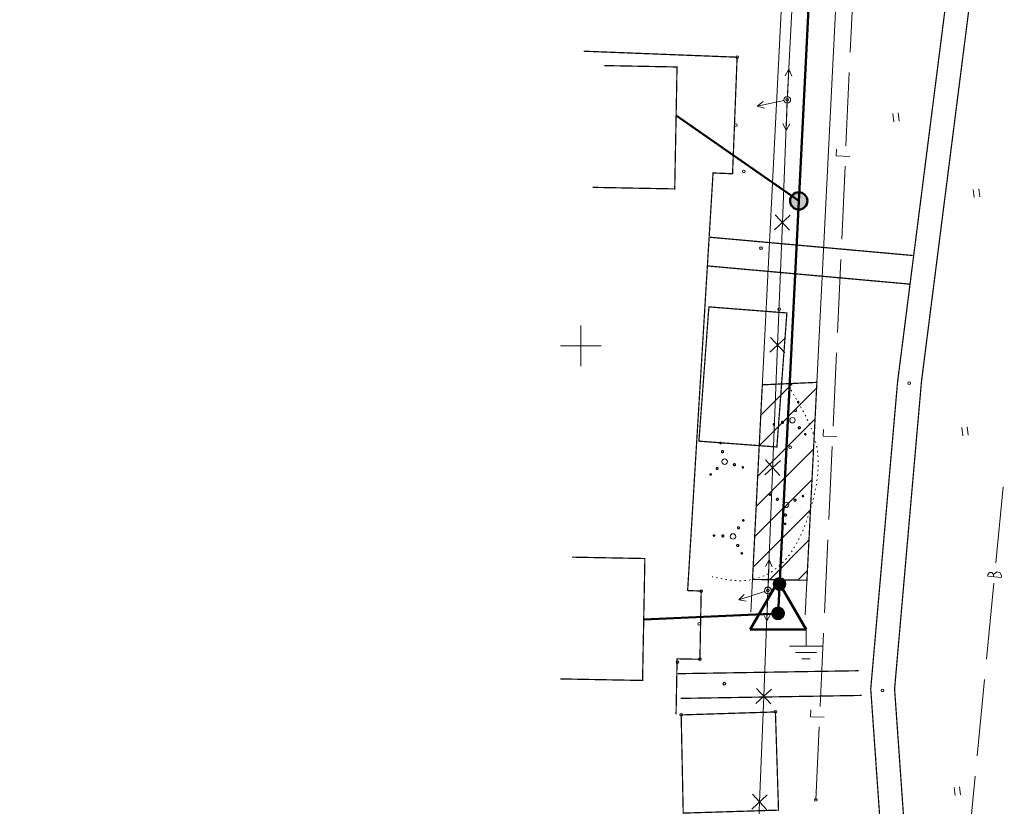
# Model space of a CAD drawing. Header units: millimetres. Extents: x 0 to 1188, y 0 to 841.
# Tile 3 of 76: x 0 to 145, y 183 to 299. Entities that reach past the tile are written whole.
import ezdxf

# ---------------------------------------------------------------- set-up
doc = ezdxf.new("R2010")
doc.units = ezdxf.units.MM
for name, pattern in [('K5LT32789', [0]), ('K5LT32797', [0]), ('K5LT32809', [0]), ('K5LT32813', [0]), ('K5LT32814', [0]), ('K5LT32815', [3.5, 2.5, -1]), ('K5LT32816', [3.2000000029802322, 3, -0.2000000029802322]), ('K5LT32817', [0.7000000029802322, 0.2000000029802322, -0.5]), ('K5LT32819', [0]), ('K5LT32824', [0]), ('K5LT32826', [1, 0.5, -0.5]), ('K5LT_BASIC', [0]), ('K5LT_THIN', [0])]:
    doc.linetypes.add(name, pattern=pattern)
doc.layers.add('Системный слой', color=7, linetype='Continuous')
doc.styles.add('KDIMTEXTSTYLE', font='GOST_AU.SHX', dxfattribs={"width": 0.96, "oblique": 15, "height": 5})
doc.dimstyles.new('KDIMSTYLE (0.00)', dxfattribs={"dimtxt": 5, "dimasz": 1, "dimexe": 2, "dimexo": 0, "dimgap": 1, "dimtad": 1, "dimlfac": 500, "dimtxsty": 'KDIMTEXTSTYLE', "dimsah": 1, "dimcen": 0, "dimdle": 1, "dimadec": 0, "dimazin": 0, "dimtfac": 0.667, "dimtmove": 0, "dimatfit": 3, "dimfxl": 1, "dimtvp": 1, "dimtolj": 1, "dimtzin": 0, "dimarcsym": 0})

# ---------------------------------------------------------------- blocks, each defined once
blk = doc.blocks.new('KDIMARROW_03')
at = {"layer": 'Системный слой', "color": 0, "linetype": 'K5LT_THIN', "lineweight": 18}
for p, q in [((-1.060500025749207, -1.060500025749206), (1.060500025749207, 1.060500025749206)), ((0, 0), (-1, 0)), ((0, 0), (2, -2.449212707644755e-16))]:
    blk.add_line(p, q, dxfattribs=at)
blk = doc.blocks.new('U11')
at = {"layer": 'Системный слой', "color": 1, "linetype": 'K5LT32809', "lineweight": 18, "true_color": 0xff0000}
for p, q in [((107.5363561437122, 211.5975996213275), (126.0814426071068, 579.8480196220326)), ((115.526230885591, 211.1952296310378), (134.0713173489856, 579.445649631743))]:
    blk.add_line(p, q, dxfattribs=at)
blk = doc.blocks.new('U17')
at = {"layer": 'Системный слой', "color": 7, "linetype": 'K5LT32813', "lineweight": 18}
for p, q in [((114.6864957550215, 321.5428258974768), (112.8837237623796, 286.8840992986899)), ((112.8837237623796, 286.8840992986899), (112.172652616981, 268.8562050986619)), ((113.3170627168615, 269.9137633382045), (111.0282425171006, 267.7986468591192)), ((111.1150943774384, 270.0006151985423), (113.2302108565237, 267.7117949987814)), ((112.172652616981, 268.8562050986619), (111.4615814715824, 250.8283108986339)), ((110.4040232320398, 251.9727209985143), (112.5191397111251, 249.6839007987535)), ((111.4615814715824, 250.8283108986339), (110.0394393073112, 214.7725257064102)), ((112.6059915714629, 251.8858691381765), (110.317171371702, 249.7707526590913)), ((111.8949204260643, 233.8579749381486), (109.6061002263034, 231.7428584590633)), ((109.6929520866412, 233.9448267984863), (111.8080685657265, 231.6560065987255)), ((110.0394393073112, 214.7725257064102), (109.4259954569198, 199.2197910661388)), ((110.5704055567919, 200.2773493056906), (108.2815853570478, 198.1622328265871)), ((108.3684372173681, 200.3642011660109), (110.4835536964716, 198.0753809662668)), ((109.4259954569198, 199.2197910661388), (108.8125516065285, 183.6670564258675)), ((109.9569617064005, 184.7246146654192), (107.6681415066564, 182.6094981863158)), ((107.7549933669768, 184.8114665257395), (109.8701098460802, 182.5226463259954)), ((108.8125516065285, 183.6670564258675), (107.5856638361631, 152.5615853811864))]:
    blk.add_line(p, q, dxfattribs=at)
blk = doc.blocks.new('U22')
at = {"layer": 'Системный слой', "color": 11, "linetype": 'K5LT32824', "lineweight": 18, "true_color": 0xff8040}
for p, q in [((122.1508700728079, 293.8853001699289), (122.6439391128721, 304.6258509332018)), ((121.5202242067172, 280.1479056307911), (122.0132932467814, 290.888456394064)), ((120.082678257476, 278.6352892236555), (120.1285371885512, 279.6342369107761)), ((122.0805739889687, 278.5435713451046), (120.082678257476, 278.6352892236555)), ((120.8895783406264, 266.4105110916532), (121.3826473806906, 277.1510618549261)), ((120.2589324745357, 252.6731165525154), (120.7520015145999, 263.4136673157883)), ((119.628286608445, 238.9357220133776), (120.1213556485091, 249.6762727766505)), ((118.1907406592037, 237.423105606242), (118.236599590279, 238.4220532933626)), ((120.1886363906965, 237.3313877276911), (118.1907406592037, 237.423105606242)), ((118.9976407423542, 225.1983274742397), (119.4907097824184, 235.9388782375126)), ((118.3669948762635, 211.4609329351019), (118.8600639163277, 222.2014836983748)), ((117.7363490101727, 197.7235383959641), (118.2294180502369, 208.464089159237)), ((116.2988030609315, 196.2109219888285), (116.3446619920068, 197.2098696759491)), ((118.2966987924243, 196.1192041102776), (116.2988030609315, 196.2109219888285)), ((117.105703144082, 183.9861438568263), (117.5987721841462, 194.7266946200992))]:
    blk.add_line(p, q, dxfattribs=at)
blk = doc.blocks.new('U24')
at = {"layer": 'Системный слой', "color": 5, "linetype": 'K5LT32819', "lineweight": 18, "true_color": 0x0000ff}
for p, q in [((143.5731890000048, 218.8239158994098), (144.6638063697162, 230.0201487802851)), ((142.3995453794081, 217.0898873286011), (142.6165668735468, 217.3870155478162)), ((142.6165668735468, 217.3870155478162), (142.9842475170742, 217.400959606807)), ((142.9842475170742, 217.400959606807), (143.2231500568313, 217.1211220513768)), ((143.7136320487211, 217.502463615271), (143.3034751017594, 217.2082842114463)), ((144.1987430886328, 217.3630449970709), (143.7136320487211, 217.502463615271)), ((144.3901238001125, 216.8959864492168), (144.1987430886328, 217.3630449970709)), ((142.1917203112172, 204.6418153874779), (143.2823376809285, 215.8380482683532)), ((142.3995453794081, 217.0898873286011), (142.3756728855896, 216.8448132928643)), ((143.3709620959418, 216.7478628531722), (142.3756728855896, 216.8448132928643)), ((143.2361146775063, 216.9892582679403), (143.2140890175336, 216.7631437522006)), ((143.2231500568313, 217.1211220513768), (143.2361146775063, 216.9892582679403)), ((143.3034751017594, 217.2082842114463), (143.2361146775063, 216.9892582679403)), ((143.3709620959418, 216.7478628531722), (144.366251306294, 216.65091241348)), ((144.3901238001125, 216.8959864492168), (144.366251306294, 216.65091241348)), ((140.8102516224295, 190.459714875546), (141.9008689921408, 201.6559477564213)), ((139.4287829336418, 176.2776143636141), (140.5194003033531, 187.4738472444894))]:
    blk.add_line(p, q, dxfattribs=at)
blk = doc.blocks.new('U102')
at = {"layer": 'Системный слой', "color": 7, "linetype": 'K5LT_BASIC', "lineweight": 50}
for p, q in [((111.5312935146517, 216.1512450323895), (107.4134895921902, 209.018999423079)), ((115.6490974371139, 209.0189994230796), (111.5312935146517, 216.1512450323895)), ((107.4134895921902, 209.018999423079), (115.6490974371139, 209.0189994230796))]:
    blk.add_line(p, q, dxfattribs=at)
blk = doc.blocks.new('U105')
at = {"layer": 'Системный слой'}
h = blk.add_hatch(color=7, dxfattribs=at)
h.paths.add_polyline_path([(111.7485750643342, 215.7109818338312), (111.3060074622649, 214.9852863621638), (111.3513407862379, 214.9595133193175), (111.3981692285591, 214.9365686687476), (111.4463165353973, 214.9165387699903), (111.4956014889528, 214.8994990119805), (111.5458385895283, 214.8855135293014), (111.5968387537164, 214.8746349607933), (111.6484100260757, 214.8669042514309), (111.7003583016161, 214.862350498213), (111.7524880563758, 214.8609908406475), (111.8046030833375, 214.8628303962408), (111.8565072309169, 214.8678622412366), (111.9080051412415, 214.8760674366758), (111.9589029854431, 214.887415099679), (112.009009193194, 214.9018625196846), (112.0581351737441, 214.9193553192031), (112.1060960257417, 214.9398276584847), (112.1527112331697, 214.9632024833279), (112.1978053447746, 214.9893918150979), (112.2412086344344, 215.0182970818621), (112.2827577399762, 215.0498094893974), (112.3222962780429, 215.0838104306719), (112.3596754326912, 215.1201719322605), (112.3947545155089, 215.1587571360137), (112.4274014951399, 215.1994208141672), (112.4574934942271, 215.2420099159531), (112.4849172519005, 215.2863641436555), (112.5095695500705, 215.3323165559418), (112.5313576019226, 215.3796941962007), (112.5501994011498, 215.4283187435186), (112.5660240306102, 215.4780071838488), (112.5787719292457, 215.5285724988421), (112.5883951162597, 215.5798243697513), (112.5948573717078, 215.6315698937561), (112.5981343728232, 215.6836143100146), (112.5982137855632, 215.7357617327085), (112.5950953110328, 215.7878158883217), (112.5887906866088, 215.8395808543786), (112.5793236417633, 215.8908617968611), (112.5667298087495, 215.9414657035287), (112.5510565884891, 215.9912021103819), (112.5323629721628, 216.0398838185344), (112.5107193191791, 216.0873275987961), (112.4862070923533, 216.1333548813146), (112.4589185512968, 216.1777924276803), (112.4289564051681, 216.2204729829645), (112.3964334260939, 216.2612359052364), (112.3614720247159, 216.2999277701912), (112.3242037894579, 216.336402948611), (112.284768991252, 216.3705241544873), (112.2433160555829, 216.4021629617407), (112.2000010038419, 216.4312002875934), (112.1937969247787, 216.4350519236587)])
h.paths.add_polyline_path([(110.898931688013, 215.6863620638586), (110.9020403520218, 215.6343073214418), (110.9083352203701, 215.5825411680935), (110.9177926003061, 215.5312584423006), (110.9303768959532, 215.4806521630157), (110.9460407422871, 215.4309128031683), (110.9647251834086, 215.3822275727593), (110.9863598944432, 215.334779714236), (111.0108634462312, 215.2887478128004), (111.0381436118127, 215.2443051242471), (111.0680977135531, 215.2016189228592), (111.1006130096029, 215.1608498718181), (111.1355671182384, 215.1221514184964), (111.172828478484, 215.0856692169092), (111.2122568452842, 215.0515405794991), (111.2537038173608, 215.0198939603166), (111.2970133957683, 214.9908484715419), (111.3059808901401, 214.985302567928), (111.7485750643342, 215.7109818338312), (112.1937969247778, 216.4350519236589), (112.1485582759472, 216.4609907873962), (112.1018141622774, 216.484106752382), (112.0537405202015, 216.5043128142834), (112.0045182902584, 216.521532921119), (111.954332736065, 216.5357022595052), (111.9033727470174, 216.5467674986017), (111.851830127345, 216.5546869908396), (111.7998988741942, 216.5594309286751), (111.7477744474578, 216.5609814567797), (111.6956530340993, 216.5593327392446), (111.6437308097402, 216.554490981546), (111.5922032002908, 216.5464744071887), (111.5412641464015, 216.5353131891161), (111.4911053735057, 216.5210493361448), (111.4419156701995, 216.5037365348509), (111.3938801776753, 216.4834399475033), (111.3471796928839, 216.4602359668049), (111.3019899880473, 216.4342119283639), (111.2584811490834, 216.4054657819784), (111.2168169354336, 216.3741057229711), (111.1771541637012, 216.3402497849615), (111.1396421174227, 216.3040253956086), (111.1044219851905, 216.2655688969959), (111.0716263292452, 216.2250250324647), (111.0413785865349, 216.1825464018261), (111.0137926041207, 216.1382928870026), (110.9889722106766, 216.0924310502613), (110.9670108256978, 216.0451335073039), (110.9479911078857, 215.9965782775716), (110.931984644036, 215.9469481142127), (110.9190516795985, 215.8964298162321), (110.9092408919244, 215.8452135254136), (110.9025892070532, 215.7934920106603), (110.8991216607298, 215.7414599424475), (110.8988513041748, 215.6893131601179)])
at = {"layer": 'Системный слой', "color": 7, "linetype": 'K5LT_THIN', "lineweight": 18}
blk.add_line((111.5306965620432, 211.7169201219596), (111.7485750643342, 215.7109818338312), dxfattribs=at)
at = {"layer": 'Системный слой', "color": 7, "linetype": 'K5LT_BASIC', "lineweight": 50}
blk.add_circle((111.7485750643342, 215.7109818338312), 0.8500000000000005, dxfattribs=at)
blk = doc.blocks.new('U104')
at = {"layer": 'Системный слой'}
blk.add_blockref('U105', (0, 0), dxfattribs=at)
blk = doc.blocks.new('U103')
at = {"layer": 'Системный слой'}
h = blk.add_hatch(color=7, dxfattribs=at)
h.paths.add_polyline_path([(111.5312935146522, 211.396414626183), (112.3535726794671, 211.6117213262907), (112.3388223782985, 211.661739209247), (112.3210326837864, 211.7107584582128), (112.3002705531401, 211.7585945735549), (112.2766141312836, 211.8050675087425), (112.2501524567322, 211.8500023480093), (112.2209851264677, 211.8932299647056), (112.1892219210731, 211.93458765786), (112.1549823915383, 211.9739197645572), (112.1183954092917, 212.0110782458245), (112.0795986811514, 212.0459232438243), (112.0387382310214, 212.0783236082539), (111.9959678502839, 212.1081573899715), (111.9514485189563, 212.1353122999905), (111.9053477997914, 212.1596861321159), (111.857839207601, 212.1811871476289), (111.8091015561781, 212.199734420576), (111.759318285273, 212.2152581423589), (111.70867677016, 212.2276998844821), (111.65736761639, 212.237012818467), (111.6055839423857, 212.2431618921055), (111.5535206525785, 212.246123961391), (111.5013737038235, 212.2458878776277), (111.4493393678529, 212.2424545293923), (111.3976134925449, 212.2358368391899), (111.3463907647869, 212.2260597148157), (111.2958639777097, 212.2131599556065), (111.2462233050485, 212.197186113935), (111.1976555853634, 212.1781983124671), (111.1503436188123, 212.1562680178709), (111.1044654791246, 212.1314777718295), (111.0601938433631, 212.1039208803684), (111.017695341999, 212.0737010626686), (110.9771299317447, 212.0409320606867), (110.9386502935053, 212.0057372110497), (110.9024012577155, 211.9682489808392), (110.8685192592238, 211.9286084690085), (110.837131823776, 211.8869648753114), (110.8083570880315, 211.8434749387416), (110.7823033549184, 211.7983023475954), (110.7590686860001, 211.7516171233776), (110.7387405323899, 211.7035949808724), (110.7213954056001, 211.6544166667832), (110.7070985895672, 211.6042672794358), (110.6959038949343, 211.5533355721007), (110.6878534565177, 211.5018132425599), (110.6829775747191, 211.4498942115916), (110.6812946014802, 211.3977738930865), (110.6828108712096, 211.3456484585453), (110.6875206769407, 211.2937140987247), (110.6954062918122, 211.2421662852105), (110.7064380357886, 211.1911990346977), (110.7082314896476, 211.1841202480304)])
h.paths.add_polyline_path([(112.1600779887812, 210.8244617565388), (112.193967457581, 210.8640958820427), (112.2253627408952, 210.9057335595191), (112.2541456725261, 210.9492180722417), (112.2802079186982, 210.994385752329), (112.3034513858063, 211.0410665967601), (112.3237885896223, 211.0890849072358), (112.3411429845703, 211.1382599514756), (112.3554492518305, 211.188406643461), (112.3666535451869, 211.2393362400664), (112.3747136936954, 211.2908570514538), (112.3795993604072, 211.3427751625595), (112.381292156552, 211.3948951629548), (112.3797857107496, 211.4470208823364), (112.3750856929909, 211.4989561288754), (112.3672097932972, 211.5505054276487), (112.3561876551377, 211.6014747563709), (112.3535805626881, 211.6116912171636), (111.5312935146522, 211.396414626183), (110.7082314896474, 211.184120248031), (110.7227985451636, 211.1340486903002), (110.7404086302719, 211.0849646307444), (110.7609954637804, 211.037052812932), (110.784481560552, 210.9904935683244), (110.8107785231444, 210.9454621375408), (110.8397873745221, 210.9021280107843), (110.8713989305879, 210.8606542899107), (110.9054942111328, 210.8211970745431), (110.9419448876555, 210.7839048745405), (110.9806137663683, 210.7489180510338), (111.0213553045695, 210.7163682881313), (111.0640161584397, 210.6863780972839), (111.1084357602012, 210.6590603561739), (111.1544469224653, 210.6345178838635), (111.201876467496, 210.6128430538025), (111.25054587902, 210.5941174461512), (111.3002719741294, 210.5784115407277), (111.3508675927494, 210.5657844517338), (111.4021423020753, 210.5562837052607), (111.453903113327, 210.5499450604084), (111.5059552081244, 210.5467923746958), (111.5581026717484, 210.5468375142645), (111.6101492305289, 210.5500803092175), (111.6618989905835, 210.5565085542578), (111.7131571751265, 210.566098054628), (111.7637308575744, 210.578812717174), (111.8134296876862, 210.5946046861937), (111.8620666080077, 210.6134145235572), (111.9094585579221, 210.6351714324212), (111.9554271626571, 210.6597935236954), (111.9997994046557, 210.6871881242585), (112.042408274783, 210.7172521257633), (112.0830934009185, 210.7498723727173), (112.1217016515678, 210.7849260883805), (112.1580877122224, 210.8222813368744)])
at = {"layer": 'Системный слой', "color": 7, "linetype": 'K5LT_BASIC', "lineweight": 50}
blk.add_circle((111.5312935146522, 211.396414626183), 0.85, dxfattribs=at)
at = {"layer": 'Системный слой'}
blk.add_blockref('U104', (0, 0), dxfattribs=at)
blk = doc.blocks.new('U101')
at = {"layer": 'Системный слой'}
for name in ['U102', 'U103']:
    blk.add_blockref(name, (0, 0), dxfattribs=at)
blk = doc.blocks.new('U123')
at = {"layer": 'Системный слой'}
h = blk.add_hatch(color=7, dxfattribs=at)
h.paths.add_polyline_path([(114.5851353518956, 272.0366570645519), (114.0648648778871, 273.2006775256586), (114.00722550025, 273.1731627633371), (113.9510363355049, 273.1427960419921), (113.8964383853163, 273.1096535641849), (113.8435686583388, 273.0738184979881), (113.792559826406, 273.0353807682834), (113.7435398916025, 272.9944368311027), (113.6966318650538, 272.9510894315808), (113.6519534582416, 272.9054473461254), (113.6096167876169, 272.8576251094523), (113.5697280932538, 272.8077427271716), (113.5323874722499, 272.7559253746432), (113.4976886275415, 272.7023030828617), (113.4657186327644, 272.6470104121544), (113.4365577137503, 272.5901861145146), (113.4102790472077, 272.531972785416), (113.3869485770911, 272.472516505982), (113.3666248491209, 272.4119664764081), (113.3493588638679, 272.350474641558), (113.335193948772, 272.2881953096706), (113.324165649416, 272.2252847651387), (113.3163016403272, 272.1619008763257), (113.3116216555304, 272.0982026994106), (113.3101374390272, 272.0343500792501), (113.3118527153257, 271.970503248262), (113.3167631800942, 271.9068224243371), (113.324856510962, 271.8434674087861), (113.3361123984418, 271.780597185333), (113.3505025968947, 271.7183695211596), (113.3679909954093, 271.6569405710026), (113.3885337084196, 271.5964644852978), (113.4120791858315, 271.5370930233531), (113.4385683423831, 271.4789751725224), (113.4679347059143, 271.4222567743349), (113.5001045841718, 271.367080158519), (113.5349972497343, 271.3135837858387), (113.57252514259, 271.2619019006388), (113.6125940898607, 271.2121641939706), (113.6551035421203, 271.1644954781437), (113.6999468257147, 271.1190153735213), (113.7470114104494, 271.0758380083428), (113.7961791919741, 271.0350717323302), (113.847326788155, 270.9968188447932), (113.9003258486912, 270.9611753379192), (113.9550433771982, 270.9282306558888), (114.0113420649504, 270.8980674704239), (114.0690806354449, 270.8707614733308), (114.1281141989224, 270.8463811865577), (114.1882946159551, 270.8249877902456), (114.2494708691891, 270.8066349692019), (114.3114894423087, 270.7913687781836), (114.3741947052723, 270.7792275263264), (114.4374293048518, 270.770241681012), (114.5010345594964, 270.7644337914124), (114.5648508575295, 270.7618184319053), (114.6287180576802, 270.7624021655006), (114.6924758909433, 270.7661835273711), (114.7559643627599, 270.7731530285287), (114.8190241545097, 270.783293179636), (114.8814970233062, 270.796578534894), (114.9432261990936, 270.8129757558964), (115.004056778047, 270.8324436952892), (115.0638361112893, 270.854933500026), (115.1011401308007, 270.870739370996)])
h.paths.add_polyline_path([(115.2773173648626, 273.1074086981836), (115.2228274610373, 273.1407285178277), (115.1667373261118, 273.1712777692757), (115.1091877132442, 273.1989797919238), (115.0503230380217, 273.2237650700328), (114.9902910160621, 273.2455714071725), (114.9292422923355, 273.2643440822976), (114.8673300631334, 273.2800359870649), (114.804709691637, 273.2926077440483), (114.7415383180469, 273.302027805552), (114.677974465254, 273.3082725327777), (114.6141776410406, 273.3113262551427), (114.5503079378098, 273.311181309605), (114.486525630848, 273.3078380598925), (114.4229907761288, 273.3013048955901), (114.3598628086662, 273.2915982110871), (114.2973001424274, 273.278742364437), (114.2354597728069, 273.2627696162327), (114.1744968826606, 273.243720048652), (114.1145644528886, 273.2216414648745), (114.064907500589, 273.2006965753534), (114.5851353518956, 272.0366570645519), (115.1011401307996, 270.8707393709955), (115.1588798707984, 270.8980428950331), (115.2151798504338, 270.9282036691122), (115.2698987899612, 270.9611460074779), (115.3228993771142, 270.9967872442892), (115.3740486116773, 271.0350379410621), (115.4232181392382, 271.0758021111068), (115.4702845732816, 271.1189774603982), (115.5151298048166, 271.1644556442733), (115.5576412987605, 271.2121225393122), (115.5977123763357, 271.2618585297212), (115.6352424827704, 271.3135388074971), (115.6701374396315, 271.3670336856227), (115.7023096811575, 271.4222089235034), (115.7316784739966, 271.478926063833), (115.7581701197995, 271.5370427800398), (115.7817181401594, 271.5964132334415), (115.8022634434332, 271.6568884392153), (115.8197544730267, 271.7183166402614), (115.8341473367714, 271.7805436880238), (115.8454059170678, 271.8434134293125), (115.8535019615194, 271.9067680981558), (115.8584151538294, 271.9704487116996), (115.8601331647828, 272.0342954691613), (115.8586516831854, 272.0981481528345), (115.8539744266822, 272.1618465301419), (115.8461131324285, 272.2252307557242), (115.8350875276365, 272.2881417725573), (115.8209252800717, 272.3504217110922), (115.8036619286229, 272.4119142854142), (115.7833407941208, 272.4724651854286), (115.7600128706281, 272.5319224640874), (115.7337366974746, 272.5901369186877), (115.704578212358, 272.6469624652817), (115.6726105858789, 272.7022565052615), (115.6379140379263, 272.7558802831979), (115.6005756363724, 272.8076992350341), (115.5606890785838, 272.8575833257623), (115.5183544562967, 272.9054073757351), (115.4736780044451, 272.9510513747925), (115.4267718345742, 272.9944007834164), (115.3777536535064, 273.0353468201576), (115.3267464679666, 273.0737867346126)])
at = {"layer": 'Системный слой', "color": 7, "linetype": 'K5LT_BASIC', "lineweight": 50}
blk.add_circle((114.5851353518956, 272.0366570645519), 1.275, dxfattribs=at)
blk = doc.blocks.new('U161')
at = {"layer": 'Системный слой', "color": 7, "linetype": 'K5LT_THIN', "lineweight": 18}
for p, q in [((115.6490974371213, 209.0189994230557), (115.6490974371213, 206.5657002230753)), ((115.6490974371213, 206.5657002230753), (113.1957982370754, 206.5657002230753)), ((115.6490974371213, 205.645713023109), (114.1157854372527, 205.645713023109)), ((115.6490974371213, 206.5657002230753), (118.1023966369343, 206.5657002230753)), ((115.6490974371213, 205.645713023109), (117.1824094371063, 205.645713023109)), ((115.6490974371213, 204.7257258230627), (115.0357726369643, 204.7257258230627)), ((115.6490974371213, 204.7257258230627), (116.2624222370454, 204.7257258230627))]:
    blk.add_line(p, q, dxfattribs=at)
blk = doc.blocks.new('U224')
at = {"layer": 'Системный слой', "color": 7, "linetype": 'K5LT32797', "lineweight": 18}
blk.add_circle((112.8837237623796, 286.8840992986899), 0.4999999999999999, dxfattribs=at)
blk = doc.blocks.new('U225')
at = {"layer": 'Системный слой', "color": 7, "linetype": 'K5LT32797', "lineweight": 18}
for p, q in [((113.117475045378, 291.3780241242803), (112.5662053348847, 290.405346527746)), ((112.9096961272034, 287.3834242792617), (113.117475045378, 291.3780241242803)), ((113.117475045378, 291.3780241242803), (113.5648552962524, 290.3534017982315))]:
    blk.add_line(p, q, dxfattribs=at)
blk = doc.blocks.new('U226')
at = {"layer": 'Системный слой', "color": 7, "linetype": 'K5LT32797', "lineweight": 18}
for p, q in [((112.8640176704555, 286.3844877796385), (112.7063689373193, 282.3875956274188)), ((112.7063689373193, 282.3875956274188), (112.2461696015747, 283.4065247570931)), ((112.7063689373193, 282.3875956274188), (113.2453926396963, 283.3671125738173))]:
    blk.add_line(p, q, dxfattribs=at)
blk = doc.blocks.new('U227')
at = {"layer": 'Системный слой', "color": 7, "linetype": 'K5LT32797', "lineweight": 18}
for p, q in [((112.3945001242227, 286.7808508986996), (108.4807110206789, 285.9548636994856)), ((108.4807110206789, 285.9548636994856), (109.355909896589, 286.6505841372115)), ((108.4807110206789, 285.9548636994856), (109.5624066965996, 285.6721368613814))]:
    blk.add_line(p, q, dxfattribs=at)
blk = doc.blocks.new('U228')
at = {"layer": 'Системный слой', "color": 7, "linetype": 'K5LT32797', "lineweight": 18}
blk.add_circle((110.0394393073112, 214.7725257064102), 0.4999999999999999, dxfattribs=at)
blk = doc.blocks.new('U229')
at = {"layer": 'Системный слой', "color": 7, "linetype": 'K5LT32797', "lineweight": 18}
for p, q in [((110.216794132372, 219.2690293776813), (109.677770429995, 218.2895124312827)), ((110.0591453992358, 215.2721372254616), (110.216794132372, 219.2690293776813)), ((110.216794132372, 219.2690293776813), (110.6769934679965, 218.250100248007))]:
    blk.add_line(p, q, dxfattribs=at)
blk = doc.blocks.new('U230')
at = {"layer": 'Системный слой', "color": 7, "linetype": 'K5LT32797', "lineweight": 18}
for p, q in [((110.0197332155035, 214.2729141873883), (109.8620844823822, 210.2760220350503)), ((109.8620844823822, 210.2760220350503), (109.401885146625, 211.2949511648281)), ((109.8620844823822, 210.2760220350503), (110.4011081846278, 211.2555389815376))]:
    blk.add_line(p, q, dxfattribs=at)
blk = doc.blocks.new('U231')
at = {"layer": 'Системный слой', "color": 7, "linetype": 'K5LT32797', "lineweight": 18}
for p, q in [((109.5640417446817, 214.6176155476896), (105.7608612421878, 213.378334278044)), ((105.7608612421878, 213.378334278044), (106.5567462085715, 214.1635521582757)), ((105.7608612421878, 213.378334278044), (106.8665665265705, 213.2127570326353))]:
    blk.add_line(p, q, dxfattribs=at)
blk = doc.blocks.new('U336')
at = {"layer": 'Системный слой', "color": 7, "linetype": 'K5LT32789', "const_width": 0.18}
for points in [[(114.5674185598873, 242.5256522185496, 0.9999999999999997), (114.4198321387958, 242.3906772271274, 1.000000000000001)], [(114.212195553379, 241.3199435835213, 0.9999999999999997), (113.9908159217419, 241.117481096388, 1.000000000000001)], [(110.9886380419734, 239.2526826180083, 0.9999999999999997), (110.841051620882, 239.1177076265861, 1.000000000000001)], [(112.2949917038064, 239.5665670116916, 0.9999999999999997), (112.0736120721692, 239.3641045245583, 1.000000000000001)], [(114.7720622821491, 238.7829080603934, 0.9999999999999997), (114.550682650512, 238.5804455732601, 1.000000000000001)], [(115.6125031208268, 237.7898525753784, 0.9999999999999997), (115.4649166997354, 237.6548775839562, 1.000000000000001)]]:
    blk.add_lwpolyline(points, format="xyb", close=True, dxfattribs=at)
at = {"layer": 'Системный слой', "color": 7, "linetype": 'K5LT32797', "lineweight": 18}
blk.add_circle((113.6490600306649, 239.7885749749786), 0.3999999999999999, dxfattribs=at)
blk = doc.blocks.new('U337')
at = {"layer": 'Системный слой', "color": 7, "linetype": 'K5LT32789', "const_width": 0.18}
for points in [[(110.4429283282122, 228.8498498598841, 0.9999999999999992), (110.2431272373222, 228.8587674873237, 1)], [(115.287847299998, 228.6336088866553, 0.9999999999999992), (115.088046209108, 228.6425265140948, 1)], [(111.5886096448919, 228.1480681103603, 0.9999999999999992), (111.2889080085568, 228.1614445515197, 1)], [(114.1841019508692, 228.0322247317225, 0.9999999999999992), (113.8844003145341, 228.0456011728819, 1)], [(112.7860324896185, 225.8423841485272, 0.9999999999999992), (112.4863308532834, 225.8557605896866, 1)], [(112.6781176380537, 224.5459064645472, 0.9999999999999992), (112.4783165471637, 224.5548240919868, 1)]]:
    blk.add_lwpolyline(points, format="xyb", close=True, dxfattribs=at)
at = {"layer": 'Системный слой', "color": 7, "linetype": 'K5LT32797', "lineweight": 18}
blk.add_circle((112.7030638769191, 227.3475805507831), 0.4, dxfattribs=at)
blk = doc.blocks.new('U338')
at = {"layer": 'Системный слой', "color": 7, "linetype": 'K5LT32789', "const_width": 0.18}
for points in [[(103.1503016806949, 236.3659423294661, 1.000000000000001), (103.0153266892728, 236.5135287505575, 0.9999999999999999)], [(103.4641860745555, 235.059588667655, 1.000000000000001), (103.2617235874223, 235.2809682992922, 0.9999999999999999)], [(105.217562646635, 233.1423848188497, 1.000000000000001), (105.0151001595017, 233.3637644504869, 0.9999999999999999)], [(101.6874716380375, 231.7420772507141, 1.000000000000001), (101.5524966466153, 231.8896636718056, 0.9999999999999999)], [(102.6805271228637, 232.582518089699, 1.000000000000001), (102.4780646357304, 232.8038977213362, 0.9999999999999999)], [(106.423271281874, 232.7871618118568, 1.000000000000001), (106.2882962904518, 232.9347482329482, 0.9999999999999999)]]:
    blk.add_lwpolyline(points, format="xyb", close=True, dxfattribs=at)
at = {"layer": 'Системный слой', "color": 7, "linetype": 'K5LT32797', "lineweight": 18}
blk.add_circle((103.6861940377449, 233.7055203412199), 0.4, dxfattribs=at)
blk = doc.blocks.new('U339')
at = {"layer": 'Системный слой', "color": 7, "linetype": 'K5LT32789', "const_width": 0.18}
for points in [[(106.4123494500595, 224.968759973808, 1), (106.4212670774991, 225.1685610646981, 0.9999999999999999)], [(102.1084060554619, 222.7335706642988, 1), (102.1173236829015, 222.9333717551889, 0.9999999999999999)], [(103.4048837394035, 222.6256558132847, 1), (103.4182601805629, 222.9253574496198, 0.9999999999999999)], [(105.7105677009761, 223.8230786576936, 1), (105.7239441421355, 224.1227802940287, 0.9999999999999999)], [(105.5947243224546, 221.2275863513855, 1), (105.608100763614, 221.5272879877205, 0.9999999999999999)], [(106.1961084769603, 220.1238410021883, 1), (106.2050261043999, 220.3236420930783, 0.9999999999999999)]]:
    blk.add_lwpolyline(points, format="xyb", close=True, dxfattribs=at)
at = {"layer": 'Системный слой', "color": 7, "linetype": 'K5LT32797', "lineweight": 18}
blk.add_circle((104.9100801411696, 222.7086244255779), 0.4, dxfattribs=at)
blk = doc.blocks.new('U456')
at = {"layer": 'Системный слой', "color": 7, "linetype": 'K5LT32797', "lineweight": 18}
for p, q in [((137.5870252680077, 184.60751916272), (137.438595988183, 185.7983040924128)), ((138.3808818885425, 184.7064720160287), (138.2324526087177, 185.8972569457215))]:
    blk.add_line(p, q, dxfattribs=at)
blk = doc.blocks.new('U458')
at = {"layer": 'Системный слой', "color": 7, "linetype": 'K5LT32797', "lineweight": 18}
for p, q in [((138.6960923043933, 237.5127537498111), (138.5476630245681, 238.7035386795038)), ((139.4899489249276, 237.6117066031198), (139.3415196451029, 238.8024915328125))]:
    blk.add_line(p, q, dxfattribs=at)
blk = doc.blocks.new('U460')
at = {"layer": 'Системный слой', "color": 7, "linetype": 'K5LT32797', "lineweight": 18}
for p, q in [((140.3981429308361, 272.5079284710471), (140.2497136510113, 273.6987134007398)), ((141.1919995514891, 272.6068813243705), (141.0435702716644, 273.7976662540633))]:
    blk.add_line(p, q, dxfattribs=at)
blk = doc.blocks.new('U461')
at = {"layer": 'Системный слой', "color": 7, "linetype": 'K5LT32797', "lineweight": 18}
for p, q in [((128.5514464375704, 283.6733727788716), (128.4030171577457, 284.8641577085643)), ((129.3453030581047, 283.7723256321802), (129.19687377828, 284.963110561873))]:
    blk.add_line(p, q, dxfattribs=at)

msp = doc.modelspace()

# ---------------------------------------------------------------- hatches: boundary and pattern name
at = {"layer": 'Системный слой'}
h = msp.add_hatch(dxfattribs=at)
h.set_pattern_fill('Металл', angle=45, style=0, pattern_type=0)
h.set_pattern_definition([(45, (0, 0), (-2.121320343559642, 2.121320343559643), [])])
h.paths.add_polyline_path([(109.2182030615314, 244.9940917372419), (107.7775684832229, 216.387361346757), (115.7817276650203, 216.2686379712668), (117.2464573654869, 245.3538260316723)])

# ---------------------------------------------------------------- linework, layer by layer
at = {"layer": 'Системный слой', "color": 7, "linetype": 'K5LT_BASIC', "lineweight": 50}
for p, q in [((111.5312935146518, 211.3964146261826), (130.0763799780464, 579.6468346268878)), ((114.5851353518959, 272.0366570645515), (96.54088953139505, 284.5629614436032)), ((111.5312935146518, 211.3964146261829), (91.77684342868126, 210.4965701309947))]:
    msp.add_line(p, q, dxfattribs=at)
at = {"layer": 'Системный слой', "color": 3, "linetype": 'K5LT32814', "lineweight": 18, "true_color": 0x00ff00}
for p, q in [((82.52925455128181, 253.7269004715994), (82.52980111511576, 247.7269004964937)), ((85.52952782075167, 250.7271737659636), (79.52952784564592, 250.7266272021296))]:
    msp.add_line(p, q, dxfattribs=at)
at = {"layer": 'Системный слой', "color": 7, "linetype": 'K5LT32789', "const_width": 0.18}
for points in [[(139.5479411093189, 327.3213391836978), (129.1156619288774, 245.4410756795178), (125.1646487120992, 200.2856116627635), (128.5127276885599, 152.680166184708), (132.6536499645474, 120.1545900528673), (137.146671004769, 103.641529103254), (137.7533823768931, 79.09608387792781), (134.0955663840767, 48.92193059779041)], [(96.33660550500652, 273.7951756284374), (96.67667144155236, 291.7200091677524), (85.96066964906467, 291.9233107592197), (96.67667144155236, 291.7200091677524), (96.33660550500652, 273.7951756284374), (84.26072324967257, 274.0242765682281)], [(91.60681046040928, 201.5341533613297), (91.94687639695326, 219.4589869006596), (81.23087460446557, 219.6622884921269), (91.94687639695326, 219.4589869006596), (91.60681046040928, 201.5341533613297), (79.5309282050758, 201.7632543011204)]]:
    msp.add_lwpolyline(points, dxfattribs=at)
at = {"layer": 'Системный слой', "color": 7, "linetype": 'K5LT32815', "const_width": 0.18}
msp.add_lwpolyline([(143.0558317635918, 327.3257871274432), (132.6235525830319, 245.4455236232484), (128.6725393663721, 200.2900596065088), (132.0206183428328, 152.6846141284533), (136.1615406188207, 120.1590379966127), (140.6545616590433, 103.6459770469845), (141.2612730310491, 79.10053182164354), (137.6034570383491, 48.92637854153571)], dxfattribs=at)
at = {"layer": 'Системный слой', "color": 8, "linetype": 'K5LT32816', "true_color": 0x808080, "const_width": 0.18}
msp.add_lwpolyline([(82.9399321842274, 294.0393160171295), (105.5132710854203, 293.1566081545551), (104.8433709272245, 276.0253646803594), (101.9738478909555, 276.137574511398), (98.23379998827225, 214.7518657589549), (100.2299944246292, 214.6764471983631), (100.0427025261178, 204.6502877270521), (96.68577307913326, 204.7129962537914), (96.53312382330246, 196.5413358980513)], dxfattribs=at)
at = {"layer": 'Системный слой', "color": 7, "linetype": 'K5LT32826', "const_width": 0.18}
for points in [[(101.5206478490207, 266.6890710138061), (131.3234284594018, 264.0072883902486)], [(101.1413870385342, 262.4743271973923), (130.9441676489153, 259.7925445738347)], [(96.7516539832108, 202.5285894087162), (123.3834635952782, 202.9650890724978)], [(97.20415261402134, 198.8983855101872), (123.8359622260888, 199.3348851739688)]]:
    msp.add_lwpolyline(points, dxfattribs=at)
for points in [[(112.8300873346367, 255.5592151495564), (111.362523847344, 235.8584119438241), (99.89379239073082, 236.7127472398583), (101.3639792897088, 256.4487675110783)], [(97.28555337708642, 196.4684226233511), (111.1480752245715, 196.9044410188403), (111.6020092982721, 182.4723182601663), (97.58782765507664, 182.0315297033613)]]:
    msp.add_lwpolyline(points, close=True, dxfattribs=at)
at = {"layer": 'Системный слой', "color": 3, "linetype": 'K5LT32814', "true_color": 0x00ff00, "const_width": 0.18}
msp.add_lwpolyline([(107.7775684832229, 216.387361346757), (115.7817276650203, 216.2686379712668), (117.2464573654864, 245.3538260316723), (109.218203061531, 244.9940917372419)], close=True, dxfattribs=at)
at = {"layer": 'Системный слой', "color": 7, "linetype": 'K5LT32797', "lineweight": 18}
for centre in [(105.5132710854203, 293.1566081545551), (112.8837237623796, 286.8840992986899), (105.3242586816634, 283.1765902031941), (106.5193327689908, 276.3701419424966), (109.0216724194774, 265.0910442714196), (111.6964737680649, 256.1149639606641), (130.8327503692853, 245.2223032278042), (113.3204982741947, 235.8099142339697), (100.2299944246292, 214.6764471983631), (110.0394393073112, 214.7725257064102), (99.9475118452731, 209.8605240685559), (96.76184266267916, 204.243349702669), (100.0427025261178, 204.6502877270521), (103.6317703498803, 201.0646887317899), (126.8817371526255, 200.0668392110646), (111.1480752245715, 196.9044410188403), (97.28555337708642, 196.4684226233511), (117.105703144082, 183.9861438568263)]:
    msp.add_circle(centre, 0.2, dxfattribs=at)
at = {"layer": 'Системный слой', "color": 7, "linetype": 'K5LT32817', "lineweight": 18}
msp.add_open_spline([(113.4620838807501, 244.2202774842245), (115.1746357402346, 241.3014087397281), (118.4119041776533, 235.7838171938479), (116.5878929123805, 226.9230697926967), (114.1771865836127, 220.7959607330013), (110.5156299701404, 217.0376329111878), (106.2535438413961, 215.8345233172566), (103.3079533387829, 216.4591194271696), (101.8218211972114, 216.7742454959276)], degree=3, knots=[0, 0, 0, 0, 4.893194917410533, 9.24969680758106, 12.89977732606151, 14.69853676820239, 16.91720052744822, 19.17641368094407, 19.17641368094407, 19.17641368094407, 19.17641368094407], dxfattribs=at)

# ---------------------------------------------------------------- block references
at = {"layer": 'Системный слой'}
for name in ['U17', 'U11', 'U22', 'U24', 'U225', 'U227', 'U224', 'U226', 'U461', 'U460', 'U123', 'U336', 'U458', 'U338', 'U337', 'U339', 'U229', 'U101', 'U231', 'U228', 'U230', 'U161', 'U456']:
    msp.add_blockref(name, (0, 0), dxfattribs=at)

# ---------------------------------------------------------------- dimensions: what is measured, and where the dimension line sits
at = {"layer": 'Системный слой', "color": 7}
msp.add_angular_dim_2l(base=(120.0307458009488, 579.6438255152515), line1=((130.0763799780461, 579.6468346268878), (178.346567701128, 579.1785771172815)), line2=((130.0763799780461, 579.6468346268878), (111.5312935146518, 211.3964146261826)), location=(122.7631098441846, 572.7598283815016), dimstyle='KDIMSTYLE (0.00)', override={"dimpost": '\\H2.0;\\W0.965;\\Q0;<>', "dimblk1": 'KDIMARROW_03', "dimblk2": 'KDIMARROW_03', "dimclrt": 7, "dimtolj": 1}, dxfattribs=at).render()

doc.saveas('drawing.dxf')
